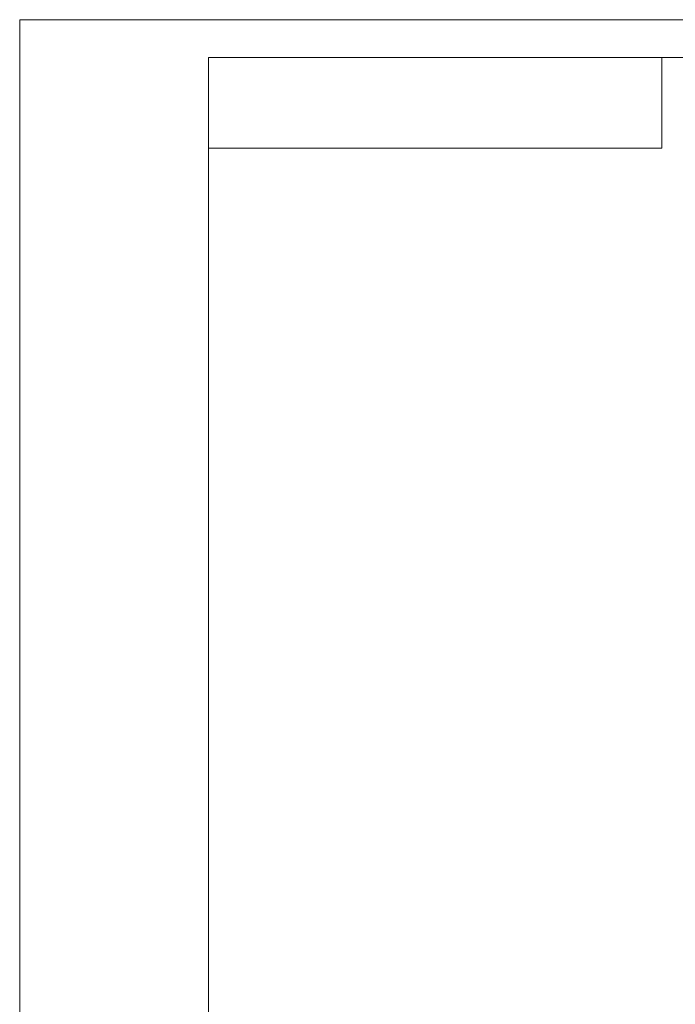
# Model space of a CAD drawing. Header units: millimetres. Extents: x 13873 to 18697, y 1443 to 6366.
# Tile 17 of 27: x 13891 to 15329, y 4204 to 6366. Entities that reach past the tile are written whole.
import ezdxf
from ezdxf.enums import TextEntityAlignment as Align

# ---------------------------------------------------------------- set-up
doc = ezdxf.new("R2010")
doc.units = ezdxf.units.MM
for name, color, linetype, lineweight in [('1轮廓实线层', 7, 'Continuous', 18), ('2细线层', 4, 'Continuous', 13), ('6文字层', 3, 'Continuous', 13), ('图框层', 7, 'Continuous', 18)]:
    doc.layers.add(name, color=color, linetype=linetype, lineweight=lineweight)
doc.styles.add('PC_TEXTSTYLE', font='ISOCP.SHX', dxfattribs={"width": 0.707, "bigfont": 'GBCBIG.SHX'})

# ---------------------------------------------------------------- blocks, each defined once
blk = doc.blocks.new('ZwmFrameMain_A4^_^无分区图框^_^portrait')
at = {"layer": '1轮廓实线层'}
for p in [(0, 0), (180, 287)]:
    blk.add_line(p, (0, 287), dxfattribs=at)
at = {"layer": '2细线层'}
for p in [(-25, -5), (185, 292)]:
    blk.add_line(p, (-25, 292), dxfattribs=at)
blk = doc.blocks.new('ZwmFrameMain_图样代号')
at = {"layer": '2细线层', "linetype": 'Continuous'}
for p in [(60, 0), (0, -12)]:
    blk.add_line(p, (60, -12), dxfattribs=at)
at = {"layer": '6文字层', "style": 'PC_TEXTSTYLE', "width": 2.827942}
blk.add_attdef('图样代号', text='', height=7, rotation=180, dxfattribs=at).set_placement((58.24, -2.4), (2.35, -2.4), align=Align.FIT)

msp = doc.modelspace()

# ---------------------------------------------------------------- block references
at = {"layer": '图框层', "xscale": 16.575, "yscale": 16.575, "zscale": 16.575}
for name, p in [('ZwmFrameMain_A4^_^无分区图框^_^portrait', (14305.01, 1526.21)), ('ZwmFrameMain_图样代号', (14305.01, 6283.24))]:
    msp.add_blockref(name, p, dxfattribs=at)

doc.saveas('drawing.dxf')
